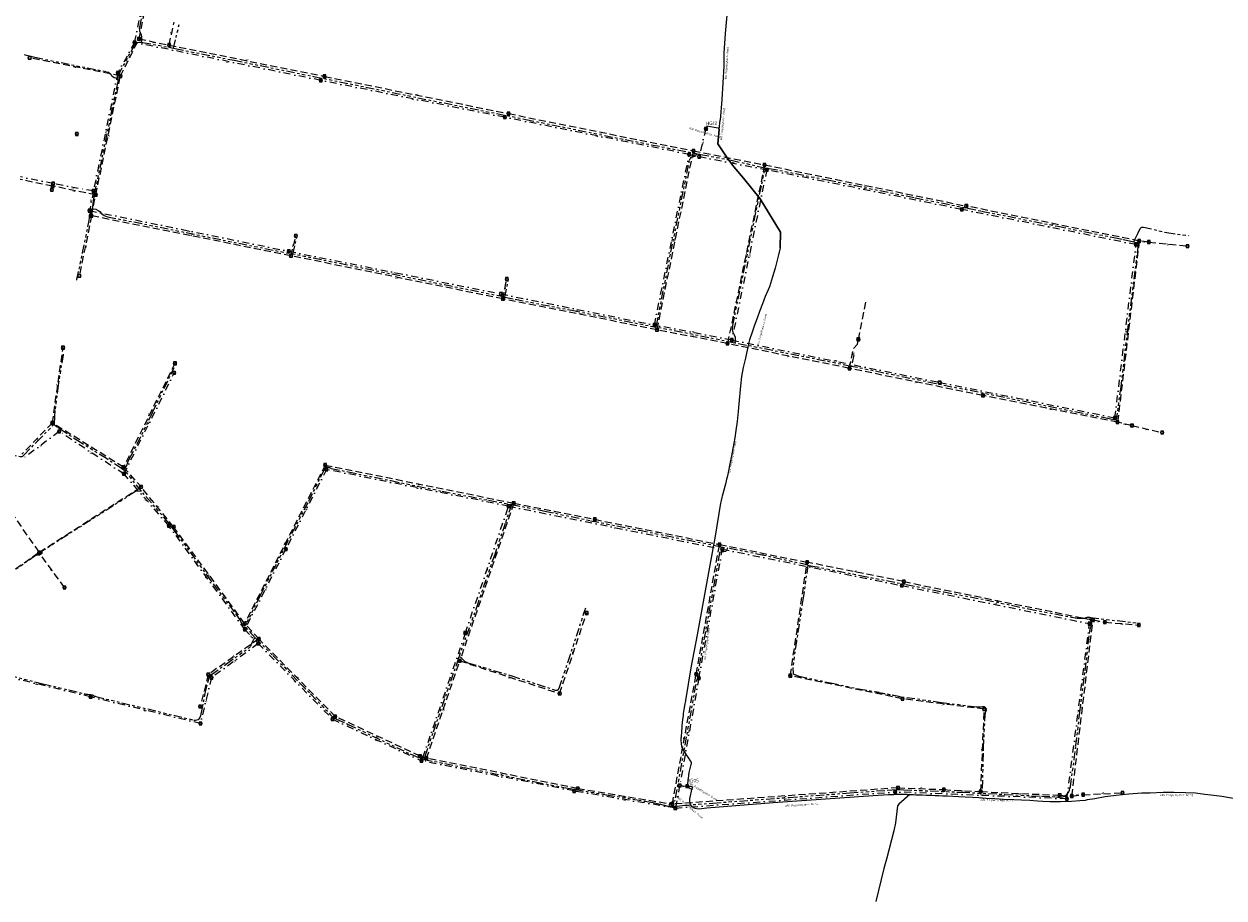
# Model space of a CAD drawing. Extents: x 149823 to 156818, y 468751 to 475536.
# Tile 11 of 27: x 154378 to 154808, y 471588 to 471902. Entities that reach past the tile are written whole.
import ezdxf
from ezdxf.enums import TextEntityAlignment as Align
from ezdxf.lldxf.tags import DXFTag

# ---------------------------------------------------------------- set-up
doc = ezdxf.new("R2010")
doc.units = 0
doc.header["$LTSCALE"] = 0.5
for name, pattern in [('RI-DRAINAGE-SO', [19.2, 6, -1.8, 1.8, -1.8, 2.4, -1.8, 1.8, -1.8]), ('RI-DWA-SO', [11, 5, -3, 0, -3]), ('RI-HWA-SO', [7.4, 5, -2.4])]:
    doc.linetypes.add(name, pattern=pattern)
doc.layers.get('0').update_dxf_attribs({"linetype": 'CONTINUOUS'})
for name, color, linetype, lineweight in [('B-OI-RI-DRAINAGE-G', 91, 'RI-DRAINAGE-SO', 18), ('B-OI-RI-DWA-G', 42, 'RI-DWA-SO', 18), ('B-OI-RI-DWA_RIOOLPUT-S-250', 42, 'CONTINUOUS', 18), ('B-OI-RI-HWA-G', 151, 'RI-HWA-SO', 18), ('B-OI-RI-HWA_RIOOLPUT-S-250', 151, 'CONTINUOUS', 18), ('B-OI-RI-OVERIG_STROMINGSRICHTING-T70', 252, 'CONTINUOUS', 70), ('B-OI-RI-PERSLEIDING-G', 210, 'RI-PERS-SO', 18), ('B-OI-RI-PERSLEIDING-T30', 210, 'CONTINUOUS', 35), ('B-OI-RI-PERSLEIDING_PUTNUMMER-T50', 210, 'CONTINUOUS', 50), ('B-OI-RI-PERSLEIDING_RIOOLPUT_POMPPUT-S-250', 210, 'CONTINUOUS', 18)]:
    doc.layers.add(name, color=color, linetype=linetype, lineweight=lineweight)
doc.layers.add('UITLAAT', color=151, linetype='CONTINUOUS')
doc.styles.add('NLCS-ISO', font='NLCS-ISO.ttf')
doc.styles.add('NLCS-ISO-M250-T30', font='NLCS-ISO.ttf', dxfattribs={"height": 0.75})
doc.styles.add('NLCS-ISO-M250-T50', font='NLCS-ISO.ttf', dxfattribs={"height": 1.25})
doc.styles.add('NLCS-ISO-M250-T70', font='NLCS-ISO.ttf', dxfattribs={"height": 1.75})
tags = doc.linetypes.add('RI-PERS-SO', pattern='A,7,-2,["P",Standard,S=1.8,R=0,X=-0.5,Y=-0.9],-2,7,-2,[102,NLCS.SHX,S=1,R=180,X=0,Y=0],-2', length=22).pattern_tags.tags
tags[6] = DXFTag(74, 10)

# ---------------------------------------------------------------- blocks, each defined once
blk = doc.blocks.new('SRI-PUT_INSPECTIE-SO')
at = {"flags": 128}
blk.add_lwpolyline([(-2, -2), (2, -2), (2, 2), (-2, 2)], close=True, dxfattribs=at)
blk.add_circle((0, 0), 2)
at = {"style": 'NLCS-ISO'}
blk.add_text('I', height=2.5, dxfattribs=at).set_placement((0, 0), align=Align.MIDDLE_CENTER)
blk = doc.blocks.new('B-SRI-PUT_POMPPUT-SO')
for p, q in [((-1.7, -1), (0, 2)), ((0, 2), (1.7, -1)), ((1.7, -1), (-1.7, -1))]:
    blk.add_line(p, q)
blk.add_lwpolyline([(-2, -2), (2, -2), (2, 2), (-2, 2)], close=True)
blk.add_circle((0, 0), 2)

msp = doc.modelspace()

# ---------------------------------------------------------------- linework, layer by layer
at = {"layer": 'B-OI-RI-DRAINAGE-G'}
for points in [[(154419.63, 471895.22), (154419.75, 471895.7), (154419.82, 471896.12), (154419.85, 471896.64), (154419.8, 471897.16), (154419.65, 471897.73), (154419.27, 471898.55), (154419.11, 471899.08), (154419.05, 471899.56), (154419.02, 471900.23), (154419.11, 471900.62), (154422, 471914.58), (154422.02, 471914.77), (154422, 471914.92), (154421.95, 471915.1), (154421.87, 471915.25), (154421.77, 471915.38), (154421.62, 471915.5), (154421.47, 471915.58), (154421.31, 471915.62), (154413.71, 471917.12)], [(154431.13, 471893.1), (154433.25, 471901.58)], [(154411.2, 471882.52), (154411.2, 471882.75), (154411.24, 471883.04), (154411.39, 471883.38), (154417.16, 471894.16), (154417.4, 471894.48), (154417.59, 471894.67), (154417.91, 471894.9), (154418.3, 471895.1), (154418.73, 471895.24), (154419.22, 471895.26), (154419.63, 471895.22)], [(154419.63, 471895.22), (154420.09, 471895.13), (154431.13, 471893.1)], [(154431.13, 471893.1), (154431.82, 471892.92), (154452.89, 471888.71), (154481.41, 471882.94), (154518.86, 471875.28), (154557.6, 471867.53), (154593.24, 471860.28), (154617.91, 471855.45), (154618.36, 471855.39), (154618.62, 471855.32), (154618.97, 471855.18)], [(154377.52, 471890.74), (154377.9, 471890.68), (154379.53, 471890.29), (154381.38, 471889.79), (154407.21, 471884.61), (154407.81, 471884.42), (154408.26, 471884.14), (154408.66, 471883.75), (154408.97, 471883.27), (154409.34, 471882.87), (154409.9, 471882.55), (154410.4, 471882.46), (154410.88, 471882.47), (154411.2, 471882.52)], [(154411.2, 471882.52), (154411.22, 471882.22), (154411.22, 471881.69), (154411.15, 471881.15), (154402.73, 471840.54), (154402.3, 471838.26), (154402.07, 471836.15), (154402, 471835.52)], [(154604.38, 471792.97), (154604.46, 471793.21), (154604.53, 471793.6), (154609.73, 471819.86), (154616.48, 471853.04), (154616.54, 471853.24), (154616.62, 471853.4), (154616.76, 471853.6), (154616.93, 471853.78), (154617.14, 471853.96), (154617.36, 471854.08), (154617.63, 471854.18), (154617.9, 471854.22), (154618.17, 471854.27), (154618.38, 471854.36), (154618.61, 471854.54), (154618.82, 471854.75), (154618.91, 471854.89), (154618.93, 471855.03), (154618.97, 471855.18)], [(154618.97, 471855.18), (154619.59, 471855.09), (154619.98, 471855.05), (154620.39, 471854.96), (154631.32, 471852.87), (154643.36, 471850.19), (154643.54, 471850.16)], [(154632.69, 471787.28), (154632.88, 471788.29), (154632.86, 471789.29), (154632.55, 471790.1), (154632.08, 471791.08), (154631.82, 471792.13), (154631.92, 471793.56), (154643.54, 471850.16)], [(154643.54, 471850.16), (154645.04, 471849.94), (154665.92, 471845.79), (154697.38, 471839.42), (154721.22, 471834.62), (154748.57, 471829.16), (154768.76, 471825.11), (154772.06, 471824.41), (154773.21, 471824.17), (154775.85, 471823.6)], [(154396.47, 471809.84), (154396.5, 471810.02), (154398.55, 471819.59), (154400.89, 471831.26), (154401.03, 471832.17), (154401.05, 471832.77), (154401.06, 471833.22), (154401.27, 471833.72), (154401.73, 471834.3), (154401.93, 471835.05), (154402, 471835.52)], [(154402, 471835.52), (154402.45, 471835.47), (154403.34, 471835.29), (154404.19, 471834.85), (154404.76, 471834.42), (154405.38, 471833.72), (154405.83, 471833.35), (154406.29, 471833.02), (154406.85, 471832.79), (154407.53, 471832.6), (154474.02, 471819.17)], [(154775.85, 471823.6), (154775.99, 471824), (154777.36, 471826.58), (154778.2, 471828.33), (154778.32, 471828.54), (154778.54, 471828.73), (154778.8, 471828.87), (154779.1, 471828.9), (154779.33, 471828.87), (154787.75, 471826.92), (154795.63, 471825.79)], [(154474.02, 471819.17), (154475.53, 471825.65)], [(154775.85, 471823.6), (154776.18, 471823.47), (154776.49, 471823.4), (154776.79, 471823.38), (154776.95, 471823.34), (154777.12, 471823.26), (154777.26, 471823.13), (154777.38, 471822.91), (154777.4, 471822.74), (154777.39, 471822.65), (154773.74, 471793.07), (154771.16, 471771.61), (154769.71, 471760.3), (154769.63, 471760.05), (154769.51, 471759.88), (154769.32, 471759.73), (154769.08, 471759.68), (154768.78, 471759.7), (154767.49, 471759.93)], [(154550.12, 471803.71), (154474.02, 471819.17)], [(154550.12, 471803.71), (154551.4, 471810.09)], [(154550.12, 471803.71), (154553.77, 471802.96), (154574.14, 471799.03), (154604.38, 471792.97)], [(154632.69, 471787.28), (154604.38, 471792.97)], [(154674.5, 471778.91), (154632.69, 471787.28)], [(154391.57, 471783.32), (154391.52, 471783.06), (154389.8, 471772.2), (154388.6, 471763.13), (154388.4, 471760.87), (154388.32, 471758.14)], [(154675.36, 471783.09), (154674.5, 471778.91)], [(154413.37, 471741.65), (154413.85, 471742.33), (154414.39, 471743.29), (154414.84, 471744.53), (154415.38, 471745.87), (154418.15, 471751), (154423.64, 471762.36), (154430.66, 471776.99), (154431.45, 471778.53)], [(154767.49, 471759.93), (154767.07, 471760.07), (154704.92, 471772.65), (154674.5, 471778.91)], [(154349.77, 471753.14), (154350.31, 471752.67), (154350.92, 471752.19), (154351.48, 471751.91), (154352.43, 471751.52), (154353.21, 471751.28), (154370.03, 471747.8), (154376.11, 471746.58), (154376.32, 471746.55), (154376.55, 471746.57), (154376.8, 471746.59), (154377.04, 471746.71), (154377.23, 471746.82), (154377.37, 471746.95), (154377.47, 471747.06), (154377.56, 471747.19), (154382.14, 471751.86), (154388.32, 471758.14)], [(154413.37, 471741.65), (154412.49, 471742.32), (154407.07, 471745.79), (154397.79, 471751.55), (154392.27, 471755.18), (154389.51, 471756.99), (154389.08, 471757.31), (154388.74, 471757.63), (154388.53, 471757.86), (154388.32, 471758.14)], [(154487.78, 471742.27), (154487.56, 471742.37), (154487.32, 471742.46), (154487.12, 471742.53), (154486.97, 471742.58), (154486.74, 471742.63), (154486.53, 471742.67), (154486.38, 471742.69), (154486.19, 471742.69), (154486.06, 471742.66), (154485.91, 471742.61), (154485.8, 471742.56), (154485.69, 471742.5), (154485.56, 471742.39), (154485.48, 471742.31), (154485.4, 471742.19), (154485.32, 471742.07), (154485.24, 471741.89), (154485.21, 471741.76), (154479.36, 471729.97), (154472.25, 471716.2), (154467.99, 471707.85), (154462.26, 471696.65), (154457.55, 471687.1)], [(154487.78, 471742.27), (154493.89, 471741.07), (154509.25, 471737.9), (154527.58, 471734.1), (154544.29, 471730.87), (154552.49, 471729.37)], [(154419.65, 471734.11), (154414.45, 471740.58), (154413.37, 471741.65)], [(154419.64, 471734.13), (154417.58, 471734.01), (154383.94, 471712.55), (154383.9, 471711.73), (154383.09, 471711.14), (154381.86, 471711.15), (154370.02, 471702.84), (154369.77, 471702.54)], [(154460.44, 471681.57), (154456.93, 471685.57), (154456.08, 471686.17), (154455.82, 471686.39), (154455.82, 471686.39), (154455.68, 471686.58), (154455.59, 471686.8), (154455.22, 471687.73), (154453.04, 471690.82), (154444.67, 471702.01), (154432.16, 471719.2), (154429.5, 471722.65), (154419.65, 471734.11)], [(154552.49, 471729.37), (154550.22, 471722.53), (154546.46, 471711.45), (154540.53, 471694.19), (154533.66, 471674.8)], [(154552.49, 471729.37), (154564.47, 471726.99), (154580.88, 471723.54), (154598.42, 471720.1), (154615.54, 471716.65), (154626.05, 471714.56), (154630.09, 471713.7)], [(154630.09, 471713.7), (154629.38, 471712.48), (154627.2, 471712.07), (154611.1, 471623.02), (154609.26, 471622.21), (154608.92, 471621.05)], [(154658.88, 471707.61), (154643.06, 471711.08), (154630.09, 471713.7)], [(154658.88, 471707.61), (154657.19, 471695.92), (154654.78, 471680.35), (154653.45, 471670.92), (154653.58, 471668.6), (154655.63, 471667.8), (154666.99, 471665.35), (154677.05, 471663.24), (154682.66, 471662.26), (154683.17, 471662.13)], [(154658.88, 471707.61), (154659.94, 471707.4), (154677.69, 471703.88), (154694.19, 471700.65), (154707.66, 471697.97), (154722.61, 471695.18), (154738.05, 471691.91), (154753.56, 471688.9), (154755.5, 471688.6), (154755.72, 471688.56), (154755.81, 471688.55), (154755.99, 471688.54), (154756.15, 471688.53), (154756.29, 471688.52), (154756.49, 471688.52), (154757.94, 471688.54), (154758.01, 471688.54), (154758.09, 471688.55), (154758.21, 471688.57), (154758.36, 471688.6), (154758.5, 471688.65), (154758.63, 471688.71), (154758.75, 471688.76), (154758.89, 471688.81), (154759.03, 471688.85), (154759.13, 471688.87), (154759.28, 471688.89), (154759.39, 471688.9), (154759.49, 471688.91), (154759.58, 471688.91), (154759.69, 471688.9), (154759.8, 471688.89), (154759.92, 471688.88), (154760.34, 471688.81)], [(154533.66, 471674.8), (154533.96, 471674.7), (154534.16, 471674.64), (154534.33, 471674.48), (154534.53, 471674.29), (154534.7, 471674.1), (154534.9, 471673.87), (154535.14, 471673.59), (154535.23, 471673.48), (154535.45, 471673.3), (154535.61, 471673.18), (154535.82, 471673.03), (154535.99, 471672.93), (154536.18, 471672.84), (154536.42, 471672.73), (154536.58, 471672.66), (154536.8, 471672.59), (154552.56, 471667.88), (154568.2, 471662.78), (154568.42, 471662.69), (154568.62, 471662.69), (154568.79, 471662.7), (154568.97, 471662.75), (154569.13, 471662.83), (154569.25, 471662.92), (154569.37, 471663.03), (154569.48, 471663.19), (154569.54, 471663.32), (154569.6, 471663.48), (154572.84, 471672.99), (154578.51, 471690.32), (154579.17, 471692.29)], [(154747.71, 471624.5), (154748.58, 471624.38), (154749.48, 471624.35), (154750.34, 471624.44), (154751.3, 471624.92), (154751.83, 471625.27), (154752.4, 471626.04), (154752.83, 471626.83), (154752.95, 471627.44), (154753.13, 471628.08), (154754.48, 471637.81), (154755.11, 471642.74), (154756.48, 471654.74), (154758.38, 471669.68), (154760.12, 471684.08), (154760.17, 471684.36), (154760.21, 471684.55), (154760.27, 471684.8), (154760.34, 471685.02), (154760.39, 471685.19), (154760.46, 471685.4), (154760.52, 471685.55), (154760.6, 471685.73), (154760.7, 471685.93), (154760.75, 471686.09), (154760.78, 471686.21), (154760.8, 471686.33), (154760.8, 471686.51), (154760.78, 471686.75), (154760.74, 471686.89), (154760.7, 471687.01), (154760.65, 471687.14), (154760.53, 471687.36), (154760.45, 471687.48), (154760.34, 471687.68), (154760.31, 471687.77), (154760.28, 471687.88), (154760.26, 471687.98), (154760.25, 471688.07), (154760.25, 471688.17), (154760.25, 471688.26), (154760.27, 471688.35), (154760.34, 471688.81)], [(154760.34, 471688.81), (154777.68, 471686.76)], [(154438.48, 471651.99), (154439.08, 471651.92), (154439.6, 471652.04), (154440, 471652.25), (154440.4, 471652.49), (154440.61, 471652.79), (154440.8, 471653.1), (154441.04, 471653.64), (154441.24, 471654.72), (154442.57, 471661.64), (154443.49, 471665.5), (154443.94, 471667.24), (154444.02, 471667.66), (154444.05, 471667.76), (154444.24, 471668.09), (154444.79, 471668.33), (154450.2, 471672.18), (154458.41, 471678.09), (154458.66, 471678.3), (154458.83, 471678.48), (154458.97, 471678.7), (154459.08, 471678.94), (154459.99, 471681.08), (154460.44, 471681.57)], [(154460.44, 471681.57), (154466.88, 471675.12), (154476.58, 471665.22), (154480.34, 471661.39), (154487.56, 471653.94), (154487.82, 471653.59), (154488.24, 471653.13), (154488.55, 471652.83), (154488.92, 471652.68), (154489.67, 471652.28), (154493.83, 471650.47), (154516.12, 471639.86), (154521.06, 471637.87)], [(154521.06, 471637.87), (154521.46, 471639.04), (154524.48, 471647.81), (154532.85, 471672.12), (154533.66, 471674.8)], [(154362.27, 471670.69), (154362.71, 471670.52), (154365.06, 471669.83), (154372.02, 471668.06), (154384.29, 471665.05), (154399.38, 471661.41), (154399.68, 471661.32), (154400.02, 471661.29), (154400.46, 471661.27), (154400.97, 471661.24), (154401.52, 471661.15), (154401.97, 471661.01), (154402.31, 471660.91), (154402.47, 471660.83), (154402.78, 471660.62), (154403.03, 471660.54), (154403.27, 471660.48), (154438.48, 471651.99)], [(154721.58, 471627.49), (154721.95, 471641.98), (154722.51, 471653.74), (154722.51, 471653.93), (154722.56, 471654.2), (154722.61, 471654.42), (154722.69, 471654.71), (154722.76, 471654.96), (154722.93, 471655.36), (154722.99, 471655.54), (154722.98, 471655.76), (154722.94, 471655.94), (154722.88, 471656.17), (154722.78, 471656.33), (154722.68, 471656.44), (154722.57, 471656.54), (154722.43, 471656.63), (154722.26, 471656.72), (154722.12, 471656.76), (154721.89, 471656.74), (154721.56, 471656.7), (154721.13, 471656.65), (154720.67, 471656.64), (154720.23, 471656.64), (154719.74, 471656.64), (154719.3, 471656.68), (154706.84, 471658.24), (154692.08, 471660.32), (154683.74, 471662.03), (154683.17, 471662.13), (154683.74, 471662.03), (154692.08, 471660.32)], [(154521.06, 471637.87), (154528.55, 471636.43), (154535.49, 471634.98), (154560.94, 471629.88), (154571.27, 471627.84), (154575.34, 471627.09), (154586.6, 471625.23), (154600.29, 471622.92), (154601.96, 471622.63), (154603.88, 471622.27), (154604.75, 471622.04), (154605.95, 471621.8), (154606.86, 471621.57), (154607.36, 471621.46), (154608.18, 471621.21), (154608.46, 471621.11), (154608.7, 471621.04), (154608.92, 471621.05)], [(154608.92, 471621.05), (154609.22, 471620.98), (154609.56, 471620.95), (154609.93, 471620.95), (154610.52, 471621), (154611.17, 471621.09), (154611.77, 471621.16), (154613.86, 471621.35), (154624.76, 471622.23), (154652.14, 471624.26), (154673.95, 471625.88), (154687.34, 471626.84), (154689.09, 471626.98), (154690.68, 471627.04), (154693.19, 471626.97), (154714.07, 471626.11), (154729.62, 471625.35), (154742.73, 471624.69), (154747.71, 471624.5)]]:
    msp.add_lwpolyline(points, dxfattribs=at)
at = {"layer": 'B-OI-RI-DWA-G'}
for points in [[(154417.22, 471895.11), (154421.4, 471914.77)], [(154417.22, 471895.11), (154411.16, 471884.2)], [(154484.08, 471881.52), (154417.22, 471895.11)], [(154411.16, 471884.2), (154402.44, 471841.84)], [(154550.1, 471868.28), (154484.08, 471881.52)], [(154616.29, 471854.95), (154550.1, 471868.28)], [(154622.3, 471864.13), (154619.87, 471854.15)], [(154603.8, 471793.74), (154616.29, 471854.95)], [(154616.29, 471854.95), (154619.87, 471854.15)], [(154619.87, 471854.15), (154644.13, 471849.45)], [(154387.99, 471844.53), (154376.3, 471846.87)], [(154644.13, 471849.45), (154631.58, 471788.35)], [(154714.11, 471835.22), (154644.13, 471849.45)], [(154402.44, 471841.84), (154397, 471842.72), (154387.99, 471844.53)], [(154402.44, 471841.84), (154401.03, 471834.78)], [(154401.03, 471834.78), (154472.6, 471820.2)], [(154776.68, 471822.59), (154714.11, 471835.22)], [(154472.6, 471820.2), (154548.74, 471804.9)], [(154769.1, 471760.46), (154776.68, 471822.59)], [(154548.74, 471804.9), (154603.8, 471793.74)], [(154631.58, 471788.35), (154603.8, 471793.74)], [(154631.58, 471788.35), (154706.21, 471773.14)], [(154413.39, 471740.32), (154431.45, 471776.61)], [(154706.21, 471773.14), (154769.1, 471760.46)], [(154390.1, 471755.54), (154377, 471745.72)], [(154413.39, 471740.32), (154390.1, 471755.54)], [(154429.53, 471721.66), (154413.39, 471740.32)], [(154486.11, 471741.93), (154471.48, 471713.34)], [(154551.47, 471728.76), (154486.11, 471741.93)], [(154535.93, 471683.26), (154551.47, 471728.76)], [(154551.47, 471728.76), (154628.18, 471713.32)], [(154456.77, 471684.56), (154429.53, 471721.66)], [(154471.48, 471713.34), (154456.77, 471684.56)], [(154619.76, 471667.04), (154628.18, 471713.32)], [(154628.18, 471713.32), (154692.58, 471700.26)], [(154692.58, 471700.26), (154759.99, 471686.61)], [(154751.87, 471623.76), (154759.99, 471686.61)], [(154456.77, 471684.56), (154461.61, 471679.45)], [(154535.93, 471683.26), (154520.22, 471637.38)], [(154461.61, 471679.45), (154444.8, 471667.24)], [(154461.61, 471679.45), (154488.27, 471652.33)], [(154401.43, 471660.35), (154362.8, 471669.66)], [(154444.8, 471667.24), (154440.88, 471650.79)], [(154619.76, 471667.04), (154612.86, 471628.54)], [(154440.88, 471650.79), (154401.43, 471660.35)], [(154488.27, 471652.33), (154520.22, 471637.38)], [(154574.96, 471626.56), (154520.22, 471637.38)], [(154611.31, 471620.43), (154574.96, 471626.56)], [(154612.86, 471628.54), (154611.31, 471620.43)], [(154611.31, 471620.43), (154690.2, 471626.24)], [(154612.86, 471628.54), (154615.58, 471628.3)], [(154751.87, 471623.76), (154690.2, 471626.24)]]:
    msp.add_lwpolyline(points, dxfattribs=at)
at = {"layer": 'B-OI-RI-HWA-G'}
for points in [[(154418.79, 471896.38), (154422.8, 471915.73)], [(154429.63, 471894.18), (154431.38, 471902.38)], [(154412.14, 471883.09), (154418.79, 471896.38)], [(154418.79, 471896.38), (154429.63, 471894.18)], [(154429.63, 471894.18), (154485.39, 471882.95)], [(154412.14, 471883.09), (154379.53, 471889.62)], [(154403.29, 471840.42), (154412.14, 471883.09)], [(154485.39, 471882.95), (154551.46, 471869.58)], [(154551.46, 471869.58), (154617.82, 471856.22)], [(154604.73, 471792.02), (154617.82, 471856.22)], [(154617.82, 471856.22), (154643.33, 471851.2)], [(154643.33, 471851.2), (154630.03, 471787.07)], [(154643.33, 471851.2), (154715.74, 471836.43)], [(154387.8, 471843.58), (154376.11, 471845.93)], [(154403.29, 471840.42), (154387.8, 471843.58)], [(154401.74, 471832.91), (154403.29, 471840.42)], [(154401.74, 471832.91), (154397.37, 471811.36)], [(154473.35, 471818.56), (154401.74, 471832.91)], [(154777.82, 471823.87), (154715.74, 471836.43)], [(154473.35, 471818.56), (154475.06, 471825.7)], [(154777.82, 471823.87), (154770.04, 471758.85)], [(154781.28, 471823.51), (154777.82, 471823.87)], [(154781.28, 471823.51), (154795.14, 471822.06)], [(154549.46, 471803.11), (154473.35, 471818.56)], [(154549.46, 471803.11), (154550.8, 471810.24)], [(154604.73, 471792.02), (154549.46, 471803.11)], [(154677, 471788.59), (154679.72, 471802.27)], [(154630.03, 471787.07), (154604.73, 471792.02)], [(154387.69, 471758.6), (154391.52, 471785.6)], [(154673.79, 471778.18), (154630.03, 471787.07)], [(154673.79, 471778.18), (154675.27, 471785.35), (154676.66, 471786.91), (154677, 471788.59)], [(154431.7, 471779.99), (154413.22, 471742.76)], [(154721.74, 471768.42), (154673.79, 471778.18)], [(154770.04, 471758.85), (154721.74, 471768.42)], [(154387.69, 471758.6), (154376.68, 471747.39)], [(154413.22, 471742.76), (154387.69, 471758.6)], [(154775.21, 471757.67), (154770.04, 471758.85)], [(154775.21, 471757.67), (154786.05, 471755.2)], [(154413.22, 471742.76), (154419.51, 471735.65)], [(154485.62, 471743.5), (154456.71, 471686.66)], [(154485.62, 471743.5), (154553.29, 471729.85)], [(154382.92, 471712.16), (154419.51, 471735.65)], [(154431.22, 471721.36), (154419.51, 471735.65)], [(154370.79, 471729.53), (154382.92, 471712.16)], [(154553.29, 471729.85), (154533.93, 471673.26)], [(154553.29, 471729.85), (154582.4, 471724.03)], [(154456.71, 471686.66), (154431.22, 471721.36)], [(154582.4, 471724.03), (154627.18, 471715.01)], [(154368.42, 471702.09), (154382.92, 471712.16)], [(154392.02, 471699.57), (154382.92, 471712.16)], [(154618.8, 471668.5), (154627.18, 471715.01)], [(154627.18, 471715.01), (154658.6, 471708.65)], [(154652.58, 471667.92), (154658.6, 471708.65)], [(154693.31, 471701.69), (154658.6, 471708.65)], [(154693.31, 471701.69), (154761.23, 471687.93)], [(154569.78, 471661.54), (154579.48, 471690.42)], [(154461.78, 471681.12), (154456.71, 471686.66)], [(154753.66, 471624.76), (154761.23, 471687.93)], [(154761.23, 471687.93), (154765.47, 471687.12)], [(154765.47, 471687.12), (154777.7, 471686.11)], [(154461.78, 471681.12), (154443.67, 471668.34)], [(154489.24, 471653.28), (154461.78, 471681.12)], [(154521.98, 471638.3), (154533.93, 471673.26)], [(154533.93, 471673.26), (154569.78, 471661.54)], [(154443.67, 471668.34), (154440.73, 471656.84)], [(154610.23, 471621.85), (154618.8, 471668.5)], [(154692.83, 471659.65), (154652.58, 471667.92)], [(154722.23, 471655.91), (154692.83, 471659.65)], [(154720.92, 471626.35), (154722.23, 471655.91)], [(154519.67, 471639.09), (154489.24, 471653.28)], [(154521.98, 471638.3), (154519.67, 471639.09)], [(154576.29, 471627.47), (154521.98, 471638.3)], [(154576.29, 471627.47), (154610.23, 471621.85)], [(154691.23, 471627.71), (154610.23, 471621.85)], [(154691.23, 471627.71), (154707.7, 471627.05)], [(154707.7, 471627.05), (154720.92, 471626.35)], [(154720.92, 471626.35), (154749.25, 471625.02)], [(154757.68, 471625.24), (154771.78, 471625.9)], [(154749.25, 471625.02), (154753.66, 471624.76)], [(154753.66, 471624.76), (154757.68, 471625.24)]]:
    msp.add_lwpolyline(points, dxfattribs=at)
at = {"layer": 'B-OI-RI-PERSLEIDING-G'}
for points in [[(154630.03, 471907.53), (154629.24, 471898.35), (154628.76, 471891.24), (154628.73, 471886.62), (154628.03, 471874.63), (154627.42, 471867.29)], [(154627.08, 471863.84), (154627.42, 471867.29)], [(154622.49, 471865.18), (154626.66, 471864.51), (154627.08, 471863.84)], [(154648.92, 471821.47), (154648.92, 471821.47), (154648.92, 471821.47), (154649.06, 471827.11), (154641.76, 471839.05), (154635.81, 471846.41), (154632.33, 471850.47), (154630.18, 471853.32), (154626.53, 471858.76), (154627.08, 471863.84), (154626.53, 471858.76), (154630.18, 471853.32), (154632.33, 471850.47), (154635.81, 471846.41), (154641.76, 471839.05), (154649.06, 471827.11), (154648.92, 471821.47), (154648.39, 471818.97), (154647.13, 471814.17), (154646.16, 471811.05), (154645.05, 471807.48), (154643.61, 471803.94), (154642.64, 471801.28), (154641.54, 471798.63), (154640.67, 471796.15), (154639.74, 471793.72), (154638.92, 471791.19), (154637.98, 471788.43), (154637.66, 471787.42), (154637.28, 471785.8), (154636.89, 471783.69), (154636.47, 471781.9), (154635.7, 471778.45), (154635.1, 471775.27), (154634.68, 471771.91), (154634.13, 471765.46), (154633.84, 471762.7)], [(154633.84, 471762.7), (154633.51, 471759.08), (154633.07, 471755.95), (154632.66, 471753.21), (154631.94, 471749.42), (154631.44, 471746.79), (154630.88, 471743.89), (154630.45, 471741.45), (154630.27, 471740.8), (154630.21, 471740.21), (154629.94, 471739.18), (154629.72, 471738.38), (154629.46, 471737.14), (154628.37, 471733.17), (154628.13, 471732.39), (154627.97, 471731.85), (154627.75, 471730.82), (154627.57, 471729.86)], [(154627.57, 471729.86), (154625.63, 471718), (154623.45, 471706.23), (154621.32, 471694.42), (154619.18, 471682.61), (154616.92, 471670.8), (154614.94, 471659), (154614.92, 471658.87), (154614.61, 471657.18), (154614.47, 471656.4), (154614.38, 471655.78), (154614.17, 471654.4), (154614.06, 471653.52), (154613.9, 471652.2), (154613.68, 471649.88), (154613.62, 471649.07), (154613.57, 471648.28), (154613.54, 471647.77), (154613.51, 471647.25), (154613.44, 471646.65), (154613.37, 471646.03), (154613.36, 471645.85), (154613.33, 471645.53), (154613.32, 471645.1), (154613.31, 471644.56), (154613.35, 471643.85), (154613.38, 471643.49), (154613.55, 471642.65), (154613.69, 471642.21), (154613.84, 471641.82), (154614.01, 471641.47), (154614.33, 471640.9), (154614.46, 471640.7), (154615.23, 471639.56), (154616.07, 471638.32), (154616.69, 471637.4), (154616.73, 471637.37), (154616.81, 471637.27), (154616.87, 471637.17), (154616.93, 471637.07), (154616.98, 471636.94), (154617.01, 471636.83), (154617.04, 471636.67), (154617.03, 471636.56), (154617.03, 471636.47), (154617.01, 471636.33), (154616.97, 471636.21), (154616.92, 471636.1), (154616.17, 471633.23), (154615.79, 471630.03), (154615.58, 471628.3)], [(154615.58, 471628.3), (154616.61, 471627.43), (154617.27, 471627.26)], [(154615.58, 471628.3), (154616.77, 471628.25), (154617.41, 471628.07), (154617.42, 471627.97), (154617.27, 471627.26), (154617.19, 471626.95)], [(154694.47, 471625.36), (154692.49, 471625.3), (154690.63, 471625.25), (154689.71, 471625.22), (154687.87, 471625.15), (154682.34, 471624.87), (154658.41, 471623.13), (154646.44, 471622.26), (154622.58, 471620.38), (154620.68, 471620.14), (154619.45, 471620.02), (154618.46, 471620.24), (154617.81, 471620.56), (154617.2, 471621.07), (154616.81, 471621.68), (154616.64, 471622.1), (154616.49, 471623.1), (154616.56, 471624), (154616.62, 471624.21), (154617.21, 471627.04)], [(154758.51, 471623.33), (154759.24, 471623.45), (154761.89, 471623.92), (154765.61, 471624.53), (154769.51, 471625.02), (154774.09, 471625.6), (154778.72, 471625.85), (154781.73, 471625.96), (154786.46, 471626.14), (154790.23, 471626.16), (154794.38, 471625.99), (154798.03, 471625.85), (154801.42, 471625.45), (154804.66, 471625.06), (154807.51, 471624.69), (154810.9, 471624.14), (154814.71, 471623.52), (154818.7, 471622.87)], [(154695.5, 471625.34), (154691.59, 471621.84), (154691, 471621.23), (154690.28, 471615.1), (154689.76, 471612.27), (154687.05, 471602.08), (154686.14, 471598.74), (154683.22, 471586.94)], [(154694.47, 471625.36), (154694.92, 471625.35), (154695.17, 471625.34), (154695.49, 471625.33), (154695.95, 471625.32), (154696.83, 471625.28), (154697.66, 471625.24), (154698.27, 471625.22), (154699.85, 471625.16), (154701.48, 471625.11), (154703.27, 471625.04), (154704.49, 471624.99), (154705.87, 471624.95), (154707.28, 471624.88), (154708.99, 471624.79), (154710.86, 471624.71), (154713.07, 471624.59), (154715.39, 471624.47), (154717.97, 471624.31), (154720.28, 471624.22), (154722.93, 471623.98), (154726.01, 471623.83), (154729.07, 471623.67), (154732.87, 471623.49), (154735.57, 471623.36), (154738.55, 471623.24), (154741.33, 471623.08), (154743.27, 471622.97), (154745.73, 471622.83), (154747.6, 471622.81), (154749.61, 471622.78), (154753.54, 471622.88), (154756.54, 471623.15), (154758.51, 471623.33)]]:
    msp.add_lwpolyline(points, dxfattribs=at)

# ---------------------------------------------------------------- block references
at = {"layer": 'B-OI-RI-DWA_RIOOLPUT-S-250', "xscale": 0.25, "yscale": 0.25, "zscale": 0.25}
for p in [(154417.22, 471895.11), (154411.16, 471884.2), (154484.08, 471881.52), (154550.1, 471868.28), (154616.29, 471854.95), (154619.87, 471854.15), (154644.13, 471849.45), (154387.99, 471844.53), (154402.44, 471841.84), (154401.03, 471834.78), (154714.11, 471835.22), (154472.6, 471820.2), (154776.68, 471822.59), (154548.74, 471804.9), (154603.8, 471793.74), (154631.58, 471788.35), (154431.45, 471776.61), (154706.21, 471773.14), (154769.1, 471760.46), (154390.1, 471755.54), (154486.11, 471741.93), (154413.39, 471740.32), (154551.47, 471728.76), (154429.53, 471721.66), (154471.48, 471713.34), (154628.18, 471713.32), (154692.58, 471700.26), (154759.99, 471686.61), (154456.77, 471684.56), (154535.93, 471683.26), (154461.61, 471679.45), (154444.8, 471667.24), (154619.76, 471667.04), (154401.43, 471660.35), (154488.27, 471652.33), (154440.88, 471650.79), (154520.22, 471637.38), (154574.96, 471626.56), (154612.86, 471628.54), (154690.2, 471626.24), (154751.87, 471623.76), (154611.31, 471620.43)]:
    msp.add_blockref('SRI-PUT_INSPECTIE-SO', p, dxfattribs=at)
at = {"layer": 'B-OI-RI-HWA_RIOOLPUT-S-250', "xscale": 0.25, "yscale": 0.25, "zscale": 0.25}
for p in [(154418.79, 471896.38), (154429.63, 471894.18), (154379.53, 471889.62), (154412.14, 471883.09), (154485.39, 471882.95), (154551.46, 471869.58), (154396.51, 471862.28), (154617.82, 471856.22), (154643.33, 471851.2), (154387.53, 471842.22), (154387.8, 471843.58), (154403.29, 471840.42), (154715.74, 471836.43), (154401.74, 471832.91), (154475.06, 471825.7), (154777.82, 471823.87), (154781.28, 471823.51), (154473.35, 471818.56), (154397.37, 471811.36), (154550.8, 471810.24), (154549.46, 471803.11), (154604.73, 471792.02), (154391.52, 471785.6), (154630.03, 471787.07), (154677, 471788.59), (154431.7, 471779.99), (154673.79, 471778.18), (154721.74, 471768.42), (154770.04, 471758.85), (154387.69, 471758.6), (154775.22, 471757.67), (154413.22, 471742.76), (154485.62, 471743.5), (154419.51, 471735.65), (154553.29, 471729.85), (154431.22, 471721.36), (154582.4, 471724.03), (154382.92, 471712.16), (154627.18, 471715.01), (154658.6, 471708.65), (154392.02, 471699.57), (154693.31, 471701.69), (154579.48, 471690.42), (154456.71, 471686.66), (154761.23, 471687.93), (154765.47, 471687.12), (154461.78, 471681.12), (154533.93, 471673.26), (154443.67, 471668.34), (154618.8, 471668.5), (154652.58, 471667.92), (154569.78, 471661.54), (154440.73, 471656.84), (154692.83, 471659.65), (154722.23, 471655.91), (154489.24, 471653.28), (154519.67, 471639.09), (154521.98, 471638.3), (154576.29, 471627.47), (154691.23, 471627.71), (154707.7, 471627.05), (154720.92, 471626.35), (154610.23, 471621.85), (154749.25, 471625.02), (154753.66, 471624.76), (154757.68, 471625.24)]:
    msp.add_blockref('SRI-PUT_INSPECTIE-SO', p, dxfattribs=at)
at = {"layer": 'B-OI-RI-PERSLEIDING_RIOOLPUT_POMPPUT-S-250', "xscale": 0.25, "yscale": 0.25, "zscale": 0.25}
for p in [(154622.3, 471864.13), (154615.58, 471628.3)]:
    msp.add_blockref('B-SRI-PUT_POMPPUT-SO', p, dxfattribs=at)
at = {"layer": 'UITLAAT', "xscale": 0.25, "yscale": 0.25, "zscale": 0.25}
for p in [(154795.14, 471822.06), (154786.05, 471755.2), (154777.7, 471686.11), (154771.78, 471625.9)]:
    msp.add_blockref('SRI-PUT_INSPECTIE-SO', p, dxfattribs=at)

# ---------------------------------------------------------------- texts
at = {"layer": 'B-OI-RI-OVERIG_STROMINGSRICHTING-T70', "style": 'NLCS-ISO-M250-T70'}
for rotation, p in [(257.831, (154430.51, 471898.28)), (257.831, (154430.51, 471898.28)), (348.5408, (154424.21, 471895.28)), (348.5408, (154424.21, 471895.28)), (60.7335, (154414.19, 471889.66)), (60.7335, (154414.19, 471889.66)), (243.5071, (154415.46, 471889.73)), (243.5071, (154415.46, 471889.73)), (348.5408, (154450.65, 471888.32)), (348.5408, (154450.65, 471888.32)), (168.4496, (154457.51, 471888.56)), (168.4496, (154457.51, 471888.56)), (348.5408, (154395.83, 471886.35)), (348.5408, (154395.83, 471886.35)), (168.4496, (154518.43, 471876.26)), (168.4496, (154518.43, 471876.26)), (348.5408, (154517.09, 471874.9)), (348.5408, (154517.09, 471874.9)), (78.4952, (154406.8, 471863.02)), (78.4952, (154406.8, 471863.02)), (348.5408, (154584.64, 471862.9)), (348.5408, (154584.64, 471862.9)), (78.4952, (154407.71, 471861.76)), (78.4952, (154407.71, 471861.76)), (348.5408, (154583.2, 471861.62)), (348.5408, (154583.2, 471861.62)), (76.2034, (154621.09, 471859.14)), (76.2034, (154621.09, 471859.14)), (167.3037, (154618.08, 471854.55)), (167.3037, (154618.08, 471854.55)), (349.1138, (154630.58, 471853.71)), (349.1138, (154630.58, 471853.71)), (169.0225, (154632, 471851.8)), (169.0225, (154632, 471851.8)), (349.6868, (154395.22, 471843.18)), (349.6868, (154395.22, 471843.18)), (348.5408, (154395.54, 471842)), (348.5408, (154395.54, 471842)), (168.4496, (154679.12, 471842.34)), (168.4496, (154679.12, 471842.34)), (348.5408, (154679.54, 471843.81)), (348.5408, (154679.54, 471843.81)), (258.9769, (154401.74, 471838.3)), (258.9769, (154401.74, 471838.3)), (258.404, (154402.51, 471836.67)), (258.404, (154402.51, 471836.67)), (168.4496, (154745.4, 471828.91)), (168.4496, (154745.4, 471828.91)), (348.5408, (154746.78, 471830.15)), (348.5408, (154746.78, 471830.15)), (348.5408, (154436.82, 471827.49)), (348.5408, (154436.82, 471827.49)), (168.4496, (154437.54, 471825.74)), (168.4496, (154437.54, 471825.74)), (78.4952, (154610.04, 471824.35)), (78.4952, (154610.04, 471824.35)), (258.404, (154611.28, 471824.12)), (258.404, (154611.28, 471824.12)), (354.2704, (154779.55, 471823.69)), (354.2704, (154779.55, 471823.69)), (78.4952, (154399.55, 471822.14)), (78.4952, (154399.55, 471822.14)), (256.6851, (154474.21, 471822.13)), (256.6851, (154474.21, 471822.13)), (78.4952, (154636.68, 471819.14)), (78.4952, (154636.68, 471819.14)), (354.2704, (154788.21, 471822.78)), (354.2704, (154788.21, 471822.78)), (78.4952, (154637.85, 471818.9)), (78.4952, (154637.85, 471818.9)), (348.5408, (154510.67, 471812.55)), (348.5408, (154510.67, 471812.55)), (348.5408, (154511.41, 471810.84)), (348.5408, (154511.41, 471810.84)), (79.0682, (154550.14, 471806.68)), (79.0682, (154550.14, 471806.68)), (348.5408, (154576.27, 471799.32)), (348.5408, (154576.27, 471799.32)), (168.4496, (154577.1, 471797.57)), (168.4496, (154577.1, 471797.57)), (169.0225, (154617.38, 471789.55)), (169.0225, (154617.38, 471789.55)), (169.0225, (154617.69, 471791.05)), (169.0225, (154617.69, 471791.05)), (83.0789, (154772.89, 471791.53)), (83.0789, (154772.89, 471791.53)), (262.9876, (154773.93, 471791.36)), (262.9876, (154773.93, 471791.36)), (348.5408, (154651.91, 471782.62)), (348.5408, (154651.91, 471782.62)), (168.4496, (154668.9, 471780.75)), (168.4496, (154668.9, 471780.75)), (252.6744, (154675.39, 471783.38)), (252.6744, (154675.39, 471783.38)), (261.8417, (154389.61, 471772.1)), (261.8417, (154389.61, 471772.1)), (348.5408, (154697.76, 471773.3)), (348.5408, (154697.76, 471773.3)), (168.4496, (154737.66, 471766.8)), (168.4496, (154737.66, 471766.8)), (348.5408, (154745.89, 471763.63)), (348.5408, (154745.89, 471763.63)), (243.5071, (154422.46, 471761.38)), (243.5071, (154422.46, 471761.38)), (243.5071, (154422.42, 471758.46)), (243.5071, (154422.42, 471758.46)), (347.3949, (154772.63, 471758.26)), (347.3949, (154772.63, 471758.26)), (347.3949, (154780.64, 471756.44)), (347.3949, (154780.64, 471756.44)), (45.2637, (154382.19, 471753)), (45.2637, (154382.19, 471753)), (36.6693, (154383.55, 471750.63)), (36.6693, (154383.55, 471750.63)), (327.9144, (154400.46, 471750.68)), (327.9144, (154400.46, 471750.68)), (326.7684, (154401.74, 471747.93)), (326.7684, (154401.74, 471747.93)), (311.2986, (154416.37, 471739.2)), (311.2986, (154416.37, 471739.2)), (348.5408, (154518.79, 471735.34)), (348.5408, (154518.79, 471735.34)), (348.5408, (154519.46, 471736.67)), (348.5408, (154519.46, 471736.67)), (310.7256, (154421.46, 471730.99)), (310.7256, (154421.46, 471730.99)), (129.4885, (154425.37, 471728.5)), (129.4885, (154425.37, 471728.5)), (63.0254, (154478.8, 471727.63)), (63.0254, (154478.8, 471727.63)), (348.5408, (154567.85, 471726.94)), (348.5408, (154567.85, 471726.94)), (32.6586, (154401.21, 471723.91)), (32.6586, (154401.21, 471723.91)), (348.5408, (154589.82, 471721.04)), (348.5408, (154589.82, 471721.04)), (348.5408, (154604.79, 471719.52)), (348.5408, (154604.79, 471719.52)), (242.9341, (154471.17, 471715.08)), (242.9341, (154471.17, 471715.08)), (348.5408, (154642.89, 471711.83)), (348.5408, (154642.89, 471711.83)), (305.569, (154387.47, 471705.86)), (305.569, (154387.47, 471705.86)), (306.142, (154443.15, 471703.11)), (306.142, (154443.15, 471703.11)), (306.142, (154443.97, 471704.01)), (306.142, (154443.97, 471704.01)), (71.0468, (154543.7, 471706.01)), (71.0468, (154543.7, 471706.01)), (168.4496, (154660.38, 471706.79)), (168.4496, (154660.38, 471706.79)), (168.4496, (154675.95, 471705.17)), (168.4496, (154675.95, 471705.17)), (63.0254, (154464.13, 471698.95)), (63.0254, (154464.13, 471698.95)), (250.9555, (154543.61, 471701.55)), (250.9555, (154543.61, 471701.55)), (348.5408, (154727.27, 471694.81)), (348.5408, (154727.27, 471694.81)), (79.6411, (154622.99, 471691.76)), (79.6411, (154622.99, 471691.76)), (259.5499, (154623.97, 471690.18)), (259.5499, (154623.97, 471690.18)), (168.4496, (154726.28, 471693.44)), (168.4496, (154726.28, 471693.44)), (81.36, (154655.59, 471688.28)), (81.36, (154655.59, 471688.28)), (349.1138, (154763.35, 471687.53)), (349.1138, (154763.35, 471687.53)), (355.4163, (154771.58, 471686.61)), (355.4163, (154771.58, 471686.61)), (313.5904, (154459.19, 471682.01)), (313.5904, (154459.19, 471682.01)), (312.4445, (154459.25, 471683.89)), (312.4445, (154459.25, 471683.89)), (215.4321, (154452.73, 471674.73)), (215.4321, (154452.73, 471674.73)), (36.0963, (154453.2, 471673.35)), (36.0963, (154453.2, 471673.35)), (251.5285, (154574.63, 471675.98)), (251.5285, (154574.63, 471675.98)), (346.249, (154382.11, 471665.01)), (346.249, (154382.11, 471665.01)), (314.7363, (154474.94, 471665.89)), (314.7363, (154474.94, 471665.89)), (134.6451, (154475.51, 471667.2)), (134.6451, (154475.51, 471667.2)), (341.6654, (154551.86, 471667.4)), (341.6654, (154551.86, 471667.4)), (75.6304, (154442.2, 471662.59)), (75.6304, (154442.2, 471662.59)), (71.0468, (154528.07, 471660.32)), (71.0468, (154528.07, 471660.32)), (168.4496, (154672.71, 471663.78)), (168.4496, (154672.71, 471663.78)), (346.249, (154421.15, 471655.57)), (346.249, (154421.15, 471655.57)), (76.7763, (154442.84, 471659.02)), (76.7763, (154442.84, 471659.02)), (71.0468, (154527.96, 471655.78)), (71.0468, (154527.96, 471655.78)), (352.5515, (154707.53, 471657.78)), (352.5515, (154707.53, 471657.78)), (262.9876, (154757.45, 471656.35)), (262.9876, (154757.45, 471656.35)), (82.5059, (154755.93, 471655.19)), (82.5059, (154755.93, 471655.19)), (259.5499, (154616.31, 471647.79)), (259.5499, (154616.31, 471647.79)), (334.7899, (154504.24, 471644.85)), (334.7899, (154504.24, 471644.85)), (334.7899, (154504.46, 471646.19)), (334.7899, (154504.46, 471646.19)), (259.5499, (154614.52, 471645.18)), (259.5499, (154614.52, 471645.18)), (341.0924, (154520.83, 471638.7)), (341.0924, (154520.83, 471638.7)), (267.5713, (154721.57, 471641.13)), (267.5713, (154721.57, 471641.13)), (348.5408, (154547.59, 471631.97)), (348.5408, (154547.59, 471631.97)), (348.5408, (154549.14, 471632.88)), (348.5408, (154549.14, 471632.88)), (354.8434, (154614.22, 471628.42)), (354.8434, (154614.22, 471628.42)), (177.6169, (154699.46, 471627.38)), (177.6169, (154699.46, 471627.38)), (357.1352, (154714.31, 471626.7)), (357.1352, (154714.31, 471626.7)), (357.1352, (154735.08, 471625.69)), (357.1352, (154735.08, 471625.69)), (182.7735, (154764.73, 471625.57)), (182.7735, (154764.73, 471625.57)), (350.2597, (154593.14, 471623.5)), (350.2597, (154593.14, 471623.5)), (350.8327, (154593.26, 471624.66)), (350.8327, (154593.26, 471624.66)), (79.0682, (154612.08, 471624.49)), (79.0682, (154612.08, 471624.49)), (4.0107, (154650.73, 471624.78)), (4.0107, (154650.73, 471624.78)), (184.4924, (154650.76, 471623.34)), (184.4924, (154650.76, 471623.34)), (177.6169, (154721.03, 471625)), (177.6169, (154721.03, 471625)), (356.5623, (154751.46, 471624.89)), (356.5623, (154751.46, 471624.89)), (186.7842, (154755.67, 471625)), (186.7842, (154755.67, 471625))]:
    msp.add_text('>', height=1.75, rotation=rotation, dxfattribs=at).set_placement(p, align=Align.MIDDLE_CENTER)
at = {"layer": 'B-OI-RI-PERSLEIDING-T30', "style": 'NLCS-ISO-M250-T30'}
for s, rotation, p in [(' 160 Polyethyleen Rond', 86.5166, (154629.72, 471887.35)), (' 160 Polyethyleen Rond', 84.2248, (154628.24, 471865.46)), (' 160 Polyethyleen Rond', 343.9572, (154621.65, 471862.82)), (' 160 Polyethyleen Rond', 75.6304, (154642.35, 471791.84)), (' 160 Polyethyleen Rond', 79.0682, (154631.69, 471746.09)), (' 160 Polyethyleen Rond', 83.0789, (154622.56, 471678.96)), (' 160 Polyethyleen Rond', 328.4873, (154621.05, 471626.56)), (' 160 Polyethyleen Rond', 319.893, (154616.43, 471620.79)), (' 200 Polyethyleen Rond', 4.1738, (154656.38, 471621.6)), (' 225 Polyethyleen Rond', 358.2811, (154726.46, 471623.34)), (' 225 Polyethyleen Rond', 359.427, (154790.97, 471625.12))]:
    msp.add_text(s, height=0.75, rotation=rotation, dxfattribs=at).set_placement(p, align=Align.MIDDLE_CENTER)
at = {"layer": 'B-OI-RI-PERSLEIDING_PUTNUMMER-T50', "style": 'NLCS-ISO-M250-T50'}
for s, p in [('HG12', (154624.3, 471866.13)), ('HG05', (154617.58, 471630.3))]:
    msp.add_text(s, height=1.25, dxfattribs=at).set_placement(p, align=Align.MIDDLE_CENTER)

doc.saveas('drawing.dxf')
